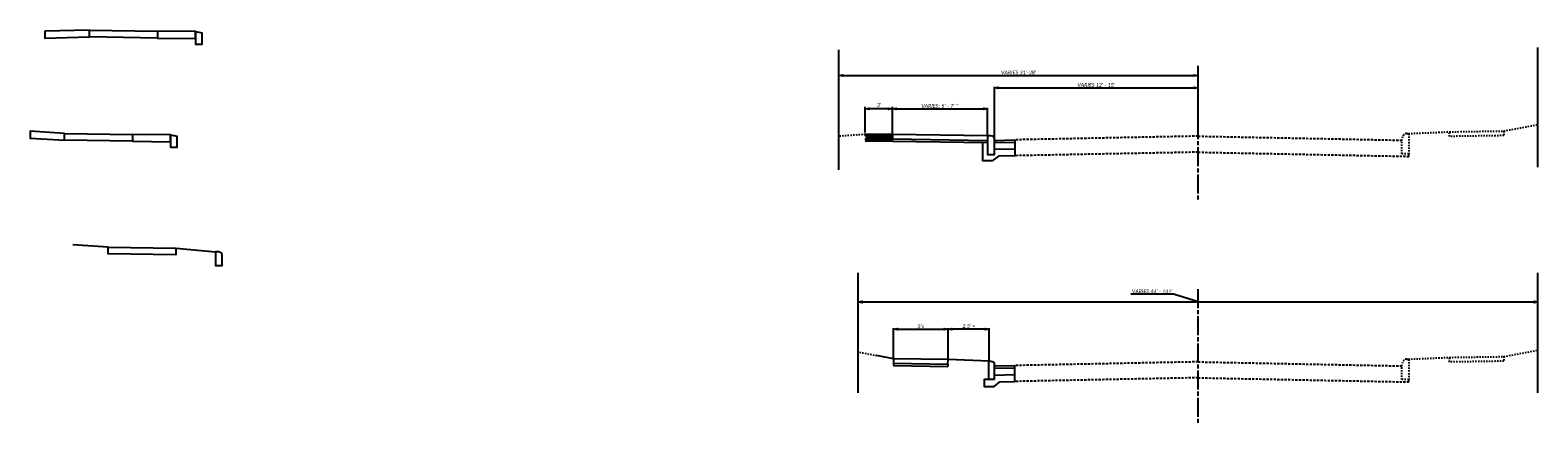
# Model space of a CAD drawing. Header units: feet. Extents: x -155 to 2271671, y -56 to 438869.
# Tile 1 of 2: x 1062 to 1173, y 645 to 674. Entities that reach past the tile are written whole.
import ezdxf

# ---------------------------------------------------------------- set-up
doc = ezdxf.new("R2010")
doc.units = ezdxf.units.FT
doc.header["$MEASUREMENT"] = 0
for name, pattern in [('CL', [2, 0.3, -0.15, 1.4, -0.15]), ('OhDOT_USTN1', [0.055, 0.014, -0.041]), ('OhDOT_USTN2', [0.11, 0.069, -0.041]), ('OhDOT_USTN3', [0.22, 0.165, -0.055]), ('OhDOT_USTN5', [0.11, 0.055, -0.055]), ('rowex', [0])]:
    doc.linetypes.add(name, pattern=pattern)
for name, color, linetype in [('GE_P_CL', 7, 'CL'), ('PS_P_Object', 92, 'Continuous'), ('PV_P_Curb', 120, 'Continuous'), ('PV_P_Drive', 230, 'Continuous'), ('PV_P_Walk', 231, 'Continuous'), ('PV_X_Curb', 120, 'OhDOT_USTN1'), ('PV_X_EOP', 7, 'OhDOT_USTN3'), ('PV_X_Walk', 120, 'OhDOT_USTN5'), ('RW_X_Fee_RW', 6, 'rowex'), ('SH_TextM', 7, 'Continuous'), ('XS_P_Finished_Grade', 3, 'Continuous'), ('XS_P_Pavt_Layers', 251, 'Continuous'), ('XS_P_Surface', 3, 'Continuous'), ('XS_X_Ground_Line', 3, 'OhDOT_USTN2')]:
    doc.layers.add(name, color=color, linetype=linetype)
doc.styles.add('Slanted-Normal', font='calibrii.ttf', dxfattribs={"height": 0.14})
doc.dimstyles.new('Dec-1  Slanted', dxfattribs={"dimtxt": 0.14, "dimasz": 0.14, "dimexe": 0.07, "dimexo": 0.07, "dimgap": 0.07, "dimtad": 1, "dimdec": 1, "dimzin": 3, "dimdsep": 46, "dimtxsty": 'Slanted-Normal', "dimblk": 'Dim1', "dimcen": 0, "dimclrd": 95, "dimclre": 95, "dimclrt": 7, "dimaunit": 1, "dimadec": 3, "dimazin": 3, "dimtfac": 1, "dimtdec": 1, "dimtix": 1, "dimtofl": 0, "dimtmove": 1, "dimatfit": 3, "dimldrblk": 'Dim1', "dimfxl": 1, "dimtolj": 1, "dimtzin": 0, "dimlwd": -1, "dimlwe": -1, "dimarcsym": 0})

# ---------------------------------------------------------------- blocks, each defined once
blk = doc.blocks.new('Dim1')
h = blk.add_hatch(color=4)
h.dxf.hatch_style = 1
h.paths.add_polyline_path([(0, 0), (-1, -0.2), (-1, 0.2)])
at = {"color": 4}
blk.add_lwpolyline([(0, 0), (-1, -0.2), (-1, 0.2), (0, 0)], dxfattribs=at)
blk = doc.blocks.new('*D971')
at = {"layer": 'Defpoints', "color": 0, "transparency": 16777216}
for p in [(1129.31, 651.74), (1129.31, 649.5), (1132.33, 649.38)]:
    blk.add_point(p, dxfattribs=at)
at = {"layer": 'SH_TextM', "color": 95, "linetype": 'Continuous', "transparency": 16777216}
for p, q in [((1129.31, 649.57), (1129.31, 651.81)), ((1132.05, 651.74), (1129.59, 651.74)), ((1132.33, 649.45), (1132.33, 651.81))]:
    blk.add_line(p, q, dxfattribs=at)
at = {"layer": 'SH_TextM', "color": 95, "transparency": 16777216, "xscale": 0.28, "yscale": 0.28, "zscale": 0.28, "rotation": 180}
blk.add_blockref('Dim1', (1129.31, 651.74), dxfattribs=at)
at = {"layer": 'SH_TextM', "color": 95, "transparency": 16777216, "xscale": 0.28, "yscale": 0.28, "zscale": 0.28}
blk.add_blockref('Dim1', (1132.33, 651.74), dxfattribs=at)
at = {"layer": 'SH_TextM', "color": 7, "transparency": 16777216, "insert": (1130.82, 651.97), "char_height": 0.28, "attachment_point": 5, "style": 'Slanted-Normal'}
blk.add_mtext("\\A1;2.5' {\\Fgdt|c0;\\H0.53571x;\\C256;r}", dxfattribs=at)
blk = doc.blocks.new('*D972')
at = {"layer": 'Defpoints', "color": 0, "transparency": 16777216}
for p in [(1129.31, 651.74), (1125.31, 649.5), (1129.31, 649.51)]:
    blk.add_point(p, dxfattribs=at)
at = {"layer": 'SH_TextM', "color": 95, "linetype": 'Continuous', "transparency": 16777216}
for p, q in [((1125.31, 649.57), (1125.31, 651.81)), ((1125.59, 651.74), (1129.03, 651.74)), ((1129.31, 649.58), (1129.31, 651.81))]:
    blk.add_line(p, q, dxfattribs=at)
at = {"layer": 'SH_TextM', "color": 95, "transparency": 16777216, "xscale": 0.28, "yscale": 0.28, "zscale": 0.28, "rotation": 180}
blk.add_blockref('Dim1', (1125.31, 651.74), dxfattribs=at)
at = {"layer": 'SH_TextM', "color": 95, "transparency": 16777216, "xscale": 0.28, "yscale": 0.28, "zscale": 0.28}
blk.add_blockref('Dim1', (1129.31, 651.74), dxfattribs=at)
at = {"layer": 'SH_TextM', "color": 7, "transparency": 16777216, "insert": (1127.31, 651.95), "char_height": 0.28, "attachment_point": 5, "style": 'Slanted-Normal'}
blk.add_mtext("\\A1;5'{\\H0.71429x;Δ}", dxfattribs=at)
blk = doc.blocks.new('*D976')
at = {"layer": 'Defpoints', "color": 0, "transparency": 16777216}
for p in [(1122.71, 653.74), (1172.71, 653.74), (1172.71, 653.74)]:
    blk.add_point(p, dxfattribs=at)
at = {"layer": 'SH_TextM', "color": 95, "linetype": 'Continuous', "transparency": 16777216}
for p, q in [((1122.99, 653.74), (1172.43, 653.74)), ((1145.9, 654.31), (1142.77, 654.31)), ((1147.71, 653.74), (1145.9, 654.31))]:
    blk.add_line(p, q, dxfattribs=at)
at = {"layer": 'SH_TextM', "color": 95, "transparency": 16777216, "xscale": 0.28, "yscale": 0.28, "zscale": 0.28, "rotation": 180}
blk.add_blockref('Dim1', (1122.71, 653.74), dxfattribs=at)
at = {"layer": 'SH_TextM', "color": 95, "transparency": 16777216, "xscale": 0.28, "yscale": 0.28, "zscale": 0.28}
blk.add_blockref('Dim1', (1172.71, 653.74), dxfattribs=at)
at = {"layer": 'SH_TextM', "color": 7, "transparency": 16777216, "insert": (1144.33, 654.52), "char_height": 0.28, "attachment_point": 5, "style": 'Slanted-Normal'}
blk.add_mtext("\\A1;VARIES 44' - 141' ", dxfattribs=at)
blk = doc.blocks.new('*D977')
at = {"layer": 'Defpoints', "color": 0, "transparency": 16777216}
for p in [(1147.71, 669.49), (1147.71, 665.94), (1132.72, 665.63)]:
    blk.add_point(p, dxfattribs=at)
at = {"layer": 'SH_TextM', "color": 95, "linetype": 'Continuous', "transparency": 16777216}
for p, q in [((1132.72, 665.7), (1132.72, 669.56)), ((1133, 669.49), (1147.43, 669.49)), ((1147.71, 666.01), (1147.71, 669.56))]:
    blk.add_line(p, q, dxfattribs=at)
at = {"layer": 'SH_TextM', "color": 95, "transparency": 16777216, "xscale": 0.28, "yscale": 0.28, "zscale": 0.28, "rotation": 180}
blk.add_blockref('Dim1', (1132.72, 669.49), dxfattribs=at)
at = {"layer": 'SH_TextM', "color": 95, "transparency": 16777216, "xscale": 0.28, "yscale": 0.28, "zscale": 0.28}
blk.add_blockref('Dim1', (1147.71, 669.49), dxfattribs=at)
at = {"layer": 'SH_TextM', "color": 7, "transparency": 16777216, "insert": (1140.21, 669.7), "char_height": 0.28, "attachment_point": 5, "style": 'Slanted-Normal'}
blk.add_mtext("\\A1;VARIES 12' - 15'", dxfattribs=at)
blk = doc.blocks.new('*D979')
at = {"layer": 'Defpoints', "color": 0, "transparency": 16777216}
for p in [(1121.28, 670.4), (1147.71, 670.4), (1147.71, 665.94)]:
    blk.add_point(p, dxfattribs=at)
at = {"layer": 'SH_TextM', "color": 95, "linetype": 'Continuous', "transparency": 16777216}
for p, q in [((1121.56, 670.4), (1147.43, 670.4)), ((1147.71, 666.01), (1147.71, 670.47))]:
    blk.add_line(p, q, dxfattribs=at)
at = {"layer": 'SH_TextM', "color": 95, "transparency": 16777216, "xscale": 0.28, "yscale": 0.28, "zscale": 0.28, "rotation": 180}
blk.add_blockref('Dim1', (1121.28, 670.4), dxfattribs=at)
at = {"layer": 'SH_TextM', "color": 95, "transparency": 16777216, "xscale": 0.28, "yscale": 0.28, "zscale": 0.28}
blk.add_blockref('Dim1', (1147.71, 670.4), dxfattribs=at)
at = {"layer": 'SH_TextM', "color": 7, "transparency": 16777216, "insert": (1134.5, 670.62), "char_height": 0.28, "attachment_point": 5, "style": 'Slanted-Normal'}
blk.add_mtext("\\A1;VARIES 31'-38'", dxfattribs=at)
blk = doc.blocks.new('*D980')
at = {"layer": 'Defpoints', "color": 0, "transparency": 16777216}
for p in [(1132.22, 667.95), (1125.22, 666.07), (1132.22, 665.96)]:
    blk.add_point(p, dxfattribs=at)
at = {"layer": 'SH_TextM', "color": 95, "linetype": 'Continuous', "transparency": 16777216}
for p, q in [((1125.22, 666.14), (1125.22, 668.02)), ((1125.5, 667.95), (1131.94, 667.95)), ((1132.22, 666.03), (1132.22, 668.02))]:
    blk.add_line(p, q, dxfattribs=at)
at = {"layer": 'SH_TextM', "color": 95, "transparency": 16777216, "xscale": 0.28, "yscale": 0.28, "zscale": 0.28, "rotation": 180}
blk.add_blockref('Dim1', (1125.22, 667.95), dxfattribs=at)
at = {"layer": 'SH_TextM', "color": 95, "transparency": 16777216, "xscale": 0.28, "yscale": 0.28, "zscale": 0.28}
blk.add_blockref('Dim1', (1132.22, 667.95), dxfattribs=at)
at = {"layer": 'SH_TextM', "color": 7, "transparency": 16777216, "insert": (1128.72, 668.16), "char_height": 0.28, "attachment_point": 5, "style": 'Slanted-Normal'}
blk.add_mtext("\\A1;VARIES: 5' - 7' *", dxfattribs=at)
blk = doc.blocks.new('*D996')
at = {"layer": 'Defpoints', "color": 0, "transparency": 16777216}
for p in [(1123.22, 667.95), (1123.22, 666.07), (1125.22, 666.07)]:
    blk.add_point(p, dxfattribs=at)
at = {"layer": 'SH_TextM', "color": 95, "linetype": 'Continuous', "transparency": 16777216}
for p, q in [((1123.22, 666.21), (1123.22, 668.09)), ((1124.94, 667.95), (1123.5, 667.95)), ((1125.22, 666.21), (1125.22, 668.09))]:
    blk.add_line(p, q, dxfattribs=at)
at = {"layer": 'SH_TextM', "color": 95, "transparency": 16777216, "xscale": 0.28, "yscale": 0.28, "zscale": 0.28, "rotation": 180}
blk.add_blockref('Dim1', (1123.22, 667.95), dxfattribs=at)
at = {"layer": 'SH_TextM', "color": 95, "transparency": 16777216, "xscale": 0.28, "yscale": 0.28, "zscale": 0.28}
blk.add_blockref('Dim1', (1125.22, 667.95), dxfattribs=at)
at = {"layer": 'SH_TextM', "color": 7, "transparency": 16777216, "insert": (1124.22, 668.23), "char_height": 0.28, "attachment_point": 5, "style": 'Slanted-Normal'}
blk.add_mtext("\\A1;3'", dxfattribs=at)

msp = doc.modelspace()

# ---------------------------------------------------------------- hatches: boundary and pattern name
at = {"layer": 'PS_P_Object'}
h = msp.add_hatch(dxfattribs=at)
h.set_pattern_fill('GRAVEL', color=256, scale=0.3)
h.set_pattern_definition([(228.0127875, (0.216, 0.3), (-2.4, -2.7), [0.0403608, -3.995726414]), (184.9697407, (0.189, 0.27), (3.6, 0.3), [0.0692604, -6.85677743]), (132.510447, (0.12, 0.264), (3, -3.3), [0.0488364, -4.83480978]), (267.273689, (0.003, 0.189), (0.3, 6), [0.0630714, -6.24406741]), (292.8336542, (0, 0.126), (-1.5, 3.6), [0.0618465, -6.12281194]), (357.273689, (0.024, 0.069), (-6, 0.3), [0.0630714, -6.24406741]), (37.6942405, (0.087, 0.066), (-3.9, -3), [0.0834087, -8.257454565]), (72.2553284, (0.153, 0.117), (2.1, 6.6), [0.0787464, -7.79589645]), (121.4295656, (0.177, 0.192), (-2.4, 3.9), [0.063285, -6.26522193]), (175.2363583, (0.144, 0.246), (3.3, -0.3), [0.0722496, -3.540228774]), (222.3974378, (0.072, 0.252), (-3.6, -3.3), [0.0934344, -9.2500125]), (138.8140748, (0.3, 0.186), (-2.1, 1.8), [0.0318903, -3.157153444]), (171.4692344, (0.276, 0.207), (3.9, -0.6), [0.0606711, -6.006453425]), (225, (0.216, 0.216), (-3e-17, -0.3), [0.0424263, -0.38183777]), (203.1985905, (0.195, 0.252), (1.5, 0.6), [0.0228474, -2.26188453]), (291.8014095, (0.174, 0.243), (-0.3, 0.9), [0.0323109, -1.58323854]), (30.9637565, (0.186, 0.213), (0.9, 0.6), [0.0524787, -1.69680687]), (161.565051, (0.231, 0.24), (0.6, -0.3), [0.0379473, -0.910736]), (16.3895403, (0, 0.243), (3, 0.9), [0.05316, -5.262853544]), (70.346176, (0.051, 0.258), (-1.2, -3.3), [0.0445983, -4.415222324]), (293.1985905, (0.231, 0.3), (-0.6, 1.5), [0.0456945, -2.23903743]), (343.6104597, (0.249, 0.258), (-3, 0.9), [0.05316, -5.262853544]), (339.4439548, (0, 0.057), (-1.5, 0.6), [0.051264, -2.511937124]), (294.7751406, (0.048, 0.039), (-1.5, 3.3), [0.0429534, -4.25239292]), (66.8014095, (0.234, 0), (0.6, 1.5), [0.0456945, -2.23903743]), (17.3540246, (0.252, 0.042), (-3.9, -1.2), [0.0502893, -4.978627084]), (69.4439548, (0.087, 0), (-0.6, -1.5), [0.025632, -2.537569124]), (101.3099325, (0.216, 0), (-0.3, 1.2), [0.015297, -1.514408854]), (165.9637565, (0.213, 0.015), (0.9, -0.3), [0.0618465, -1.17508519]), (186.009006, (0.153, 0.03), (3, 0.3), [0.057315, -5.67417695]), (303.6900675, (0.186, 0.186), (-0.3, 0.6), [0.0432666, -1.03839878]), (353.1572266, (0.21, 0.15), (5.1, -0.6), [0.0755382, -7.47826879]), (60.945396, (0.285, 0.141), (-1.2, -2.1), [0.0308868, -3.05780224]), (90, (0.3, 0.168), (-0.3, 0.3), [0.018, -0.282]), (120.2564372, (0.147, 0.039), (1.2, -2.1), [0.0416772, -4.126056]), (48.0127875, (0.126, 0.075), (2.4, 2.7), [0.0807216, -3.955365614]), (0, (0.18, 0.135), (0.3, 0.3), [0.078, -0.222]), (325.3048465, (0.258, 0.135), (3, -2.1), [0.0474342, -4.69598229]), (254.054604, (0.297, 0.108), (-0.3, -1.2), [0.0436806, -2.14035237]), (207.6459754, (0.285, 0.066), (-5.7, -3), [0.0711195, -7.040842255]), (175.4260787, (0.222, 0.033), (-3.9, 0.3), [0.0752397, -7.44872202])])
h.paths.add_polyline_path([(1123.22, 666.07), (1123.22, 665.59), (1125.22, 665.59), (1125.23, 666.07)])

# ---------------------------------------------------------------- linework, layer by layer
at = {"layer": 'GE_P_CL'}
for p, q in [((1147.71, 661.27), (1147.71, 671.19)), ((1147.71, 644.84), (1147.71, 654.76))]:
    msp.add_line(p, q, dxfattribs=at)
at = {"layer": 'PS_P_Object'}
msp.add_lwpolyline([(1123.22, 665.59), (1125.22, 665.59), (1125.23, 666.07), (1123.22, 666.07)], dxfattribs=at)
at = {"layer": 'PV_P_Curb'}
for points in [[(1073.94, 673.63), (1073.94, 672.72), (1074.44, 672.72), (1074.44, 673.55)], [(1073.94, 673.63), (1074.44, 673.55)], [(1072.1, 666.03), (1072.1, 665.12), (1072.6, 665.12), (1072.6, 665.95)], [(1072.1, 666.03), (1072.6, 665.95)], [(1075.65, 657.43), (1075.4, 657.43), (1075.4, 656.43), (1075.9, 656.43), (1075.9, 656.93)], [(1075.9, 656.93), (1075.9, 657.18)]]:
    msp.add_lwpolyline(points, dxfattribs=at)
msp.add_lwpolyline([(1132.71, 649.03), (1132.71, 648.03), (1132.31, 648.03), (1132.31, 649.36, -0.414214), (1132.33, 649.38), (1132.47, 649.38, -0.335655), (1132.71, 649.2), (1132.71, 649.03)], format="xyb", dxfattribs=at)
msp.add_arc((1075.65, 657.18), 0.25, 0.1759, 90, dxfattribs=at)
at = {"layer": 'PV_P_Drive'}
msp.add_lwpolyline([(1062.84, 673.66), (1062.84, 673.16), (1066.14, 673.24), (1066.14, 673.74)], close=True, dxfattribs=at)
for points in [[(1071.14, 673.66), (1071.14, 673.16), (1073.94, 673.13), (1073.94, 673.63), (1071.14, 673.66)], [(1064.3, 666.14), (1061.77, 666.3), (1061.77, 665.8), (1064.3, 665.64), (1064.3, 666.14)], [(1069.3, 666.06), (1069.3, 665.56), (1072.1, 665.53), (1072.1, 666.03), (1069.3, 666.06)]]:
    msp.add_lwpolyline(points, dxfattribs=at)
at = {"layer": 'PV_P_Walk'}
for p, q in [((1132.22, 665.96), (1125.22, 666.07)), ((1125.22, 666.07), (1125.22, 665.74)), ((1125.22, 665.74), (1132.22, 665.63)), ((1132.47, 665.96), (1132.22, 665.96)), ((1132.72, 665.13), (1132.72, 665.71)), ((1125.22, 665.57), (1132.22, 665.47)), ((1129.31, 649.5), (1125.31, 649.56)), ((1125.31, 649.56), (1125.31, 649.23)), ((1125.31, 649.23), (1129.3, 649.17)), ((1125.31, 649.06), (1129.3, 649)), ((1129.3, 649.17), (1129.31, 649.5))]:
    msp.add_line(p, q, dxfattribs=at)
for points in [[(1071.14, 673.66), (1071.14, 673.16), (1066.14, 673.24), (1066.14, 673.74)], [(1069.3, 666.06), (1069.3, 665.56), (1064.3, 665.64), (1064.3, 666.14)], [(1072.5, 657.7), (1072.5, 657.21), (1067.5, 657.28), (1067.5, 657.78)]]:
    msp.add_lwpolyline(points, close=True, dxfattribs=at)
for points in [[(1125.22, 665.57), (1125.22, 665.74)], [(1132.22, 665.96), (1132.22, 664.6), (1132.72, 664.6), (1132.72, 665.13)], [(1125.31, 649.23), (1125.31, 649.06)], [(1129.3, 649.17), (1129.3, 649)]]:
    msp.add_lwpolyline(points, dxfattribs=at)
msp.add_arc((1132.47, 665.71), 0.25, 0, 90, dxfattribs=at)
at = {"layer": 'PV_X_Curb'}
for points in [[(1163.21, 666.11), (1163.21, 664.63), (1162.71, 664.63), (1162.71, 665.63), (1162.8, 665.96, -0.335655), (1163.04, 666.13), (1163.19, 666.13, -0.414214)], [(1163.21, 649.51), (1163.21, 648.03), (1162.71, 648.03), (1162.71, 649.03), (1162.8, 649.36, -0.335655), (1163.04, 649.53), (1163.19, 649.53, -0.414214)]]:
    msp.add_lwpolyline(points, format="xyb", close=True, dxfattribs=at)
at = {"layer": 'PV_X_EOP'}
for p, q in [((1147.71, 665.94), (1134.22, 665.67)), ((1147.71, 665.94), (1162.71, 665.64)), ((1147.71, 664.76), (1134.22, 664.5)), ((1147.71, 664.76), (1163.21, 664.45)), ((1147.71, 649.33), (1134.22, 649.06)), ((1147.71, 649.33), (1162.71, 649.03)), ((1147.71, 648.16), (1134.22, 647.89)), ((1147.71, 648.16), (1163.21, 647.85))]:
    msp.add_line(p, q, dxfattribs=at)
for points in [[(1163.21, 664.45), (1163.21, 664.63)], [(1163.21, 647.85), (1163.21, 648.03)]]:
    msp.add_lwpolyline(points, dxfattribs=at)
at = {"layer": 'PV_X_Walk'}
for points in [[(1166.21, 666.26), (1170.21, 666.32), (1170.21, 665.98), (1166.21, 665.92)], [(1166.21, 649.66), (1170.21, 649.72), (1170.21, 649.38), (1166.21, 649.32)]]:
    msp.add_lwpolyline(points, close=True, dxfattribs=at)
at = {"layer": 'RW_X_Fee_RW'}
for p, q in [((1172.71, 663.65), (1172.71, 672.47)), ((1121.28, 663.47), (1121.28, 672.3)), ((1122.71, 647.04), (1122.71, 655.87)), ((1172.71, 647.04), (1172.71, 655.87))]:
    msp.add_line(p, q, dxfattribs=at)
at = {"layer": 'XS_P_Finished_Grade'}
msp.add_line((1132.33, 649.38), (1129.31, 649.5), dxfattribs=at)
for points in [[(1125.22, 666.07), (1123.22, 666.07)], [(1125.31, 649.56), (1124.06, 649.8)]]:
    msp.add_lwpolyline(points, dxfattribs=at)
at = {"layer": 'XS_P_Pavt_Layers'}
for points in [[(1132.72, 665.63), (1134.22, 665.67)], [(1134.22, 665.67), (1134.22, 664.5), (1133.02, 664.47)], [(1133.02, 664.47), (1132.56, 664.12), (1131.88, 664.12), (1131.88, 665.47)], [(1132.72, 665.47), (1134.22, 665.5)], [(1132.72, 664.97), (1134.22, 665)], [(1132.31, 648.03), (1131.98, 648.03), (1131.98, 647.53), (1132.71, 647.53), (1133.13, 647.87), (1134.22, 647.89), (1134.22, 649.06)], [(1132.72, 649.03), (1134.22, 649.06)], [(1132.72, 648.86), (1134.22, 648.89)], [(1132.72, 648.36), (1134.22, 648.39)]]:
    msp.add_lwpolyline(points, dxfattribs=at)
at = {"layer": 'XS_P_Surface'}
for points in [[(1067.5, 657.78), (1064.9, 657.93)], [(1072.51, 657.7), (1075.4, 657.43)]]:
    msp.add_lwpolyline(points, dxfattribs=at)
at = {"layer": 'XS_X_Ground_Line'}
for p, q in [((1163.19, 666.13), (1166.21, 666.26)), ((1163.19, 649.53), (1166.21, 649.66))]:
    msp.add_line(p, q, dxfattribs=at)
for points in [[(1170.21, 666.32), (1172.71, 666.79)], [(1123.22, 666.07), (1121.28, 665.93)], [(1170.21, 649.72), (1172.71, 650.19)], [(1122.8, 650.04), (1124.06, 649.8)]]:
    msp.add_lwpolyline(points, dxfattribs=at)

# ---------------------------------------------------------------- dimensions: what is measured, and where the dimension line sits
at = {"layer": 'SH_TextM'}
for base, p1, p2, text, override, picture, middle in [((1147.71, 670.4), (1121.28, 670.4), (1147.71, 665.94), "VARIES 31'-38'", {"dimscale": 0, "dimtxt": 0.07, "dimexe": 0.035, "dimexo": 0.035, "dimgap": 0.035, "dimpost": "'"}, '*D979', (1134.5, 670.62)), ((1147.71, 669.49), (1132.72, 665.63), (1147.71, 665.94), "VARIES 12' - 15'", {"dimscale": 0, "dimtxt": 0.07, "dimexe": 0.035, "dimexo": 0.035, "dimgap": 0.035, "dimpost": "'"}, '*D977', (1140.21, 669.7)), ((1132.22, 667.95), (1125.22, 666.07), (1132.22, 665.96), "VARIES: 5' - 7' *", {"dimscale": 0, "dimtxt": 0.07, "dimexe": 0.035, "dimexo": 0.035, "dimgap": 0.035, "dimpost": "'"}, '*D980', (1128.72, 668.16)), ((1123.22, 667.95), (1125.22, 666.07), (1123.22, 666.07), "3'", {"dimpost": "'"}, '*D996', (1124.22, 668.23)), ((1129.31, 651.74), (1132.33, 649.38), (1129.31, 649.5), "2.5' {\\Fgdt|c0;\\H0.53571x;\\C256;r}", {"dimscale": 0, "dimtxt": 0.07, "dimasz": 0.14, "dimexe": 0.035, "dimexo": 0.035, "dimgap": 0.035, "dimpost": "'"}, '*D971', (1130.82, 651.97)), ((1129.31, 651.74), (1125.31, 649.5), (1129.31, 649.51), "5'{\\H0.71429x;Δ}", {"dimscale": 0, "dimtxt": 0.07, "dimexe": 0.035, "dimexo": 0.035, "dimgap": 0.035, "dimpost": "'"}, '*D972', (1127.31, 651.95))]:
    dim = msp.add_linear_dim(base=base, p1=p1, p2=p2, text=text, dimstyle='Dec-1  Slanted', override=override, dxfattribs=at)
    dim.commit()
    dim.dimension.update_dxf_attribs({"geometry": picture, "text_midpoint": middle})
dim = msp.add_linear_dim(base=(1172.71, 653.74), p1=(1122.71, 653.74), p2=(1172.71, 653.74), text="VARIES 44' - 141' ", dimstyle='Dec-1  Slanted', override={"dimscale": 0, "dimtxt": 0.07, "dimexe": 0.035, "dimexo": 0.035, "dimgap": 0.035, "dimpost": "'"}, dxfattribs=at)
dim.commit()
dim.dimension.update_dxf_attribs({"geometry": '*D976', "text_midpoint": (1145.83, 654.31), "dimtype": 160})

doc.saveas('drawing.dxf')
